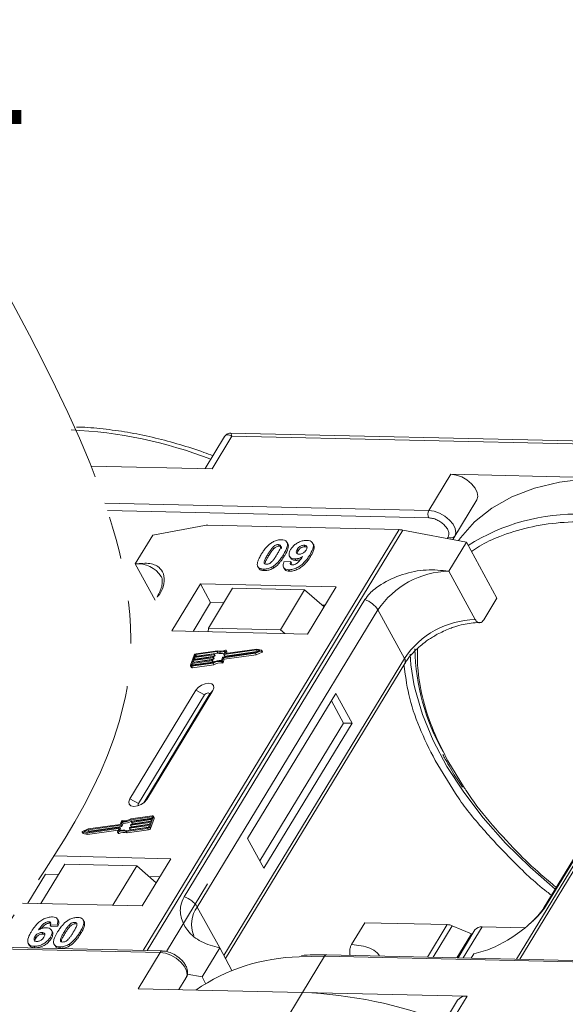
# Model space of a CAD drawing. Header units: millimetres. Extents: x -1004 to 529, y -22 to 1052.
# Tile 73 of 78: x 242 to 283, y 849 to 924. Entities that reach past the tile are written whole.
import ezdxf

# ---------------------------------------------------------------- set-up
doc = ezdxf.new("R2010")
doc.units = ezdxf.units.MM
doc.linetypes.add('PHANTOM2', pattern=[31.75, 15.875, -3.175, 3.175, -3.175, 3.175, -3.175])
doc.styles.get("Standard").update_dxf_attribs({"font": '仿宋_GB2312.ttf', "width": 0.8})

msp = doc.modelspace()

# ---------------------------------------------------------------- linework, layer by layer
at = {"color": 7, "linetype": 'Continuous', "lineweight": 15}
for p, q in [((257.435, 892.703), (255.95, 890.263)), ((256.486, 890.251), (257.998, 892.737)), ((288.994, 892.257), (257.911, 892.971)), ((257.998, 892.737), (288.763, 892.031)), ((247.258, 890.462), (256.486, 890.251)), ((274.701, 889.833), (273.021, 887.071)), ((287.25, 889.545), (274.701, 889.833)), ((273.021, 887.071), (248.309, 887.638)), ((276.675, 887.875), (274.837, 884.852)), ((274.995, 885.113), (276.675, 887.875)), ((248.498, 887.073), (273.008, 886.511)), ((251.964, 885.201), (255.903, 885.926)), ((256.16, 885.945), (270.755, 885.61)), ((251.964, 885.201), (250.619, 882.991)), ((270.755, 885.61), (251.228, 853.519)), ((251.528, 853.512), (271.04, 885.579)), ((271.04, 885.579), (275.883, 884.652)), ((274.836, 884.852), (274.995, 885.113)), ((261.539, 884.469), (261.601, 884.355)), ((262.257, 884.532), (262.195, 884.646)), ((263.568, 884.31), (263.505, 884.424)), ((264.225, 884.474), (264.163, 884.587)), ((274.488, 885.042), (274.421, 884.932)), ((274.539, 882.442), (275.883, 884.652)), ((275.883, 884.652), (278.211, 880.397)), ((299.217, 884.932), (279.705, 852.865)), ((279.947, 852.86), (299.474, 884.951)), ((260.734, 883.727), (260.796, 883.613)), ((261.114, 884.258), (261.176, 884.145)), ((261.987, 883.582), (261.925, 883.695)), ((262.39, 883.578), (262.452, 883.465)), ((262.978, 884.1), (263.041, 883.987)), ((263.988, 883.555), (263.926, 883.668)), ((250.619, 882.991), (252.133, 880.224)), ((261.962, 883.148), (262.488, 883.183)), ((262.488, 883.183), (262.55, 883.07)), ((262.809, 883.377), (262.871, 883.263)), ((260.018, 882.722), (260.08, 882.609)), ((260.401, 882.599), (260.463, 882.485)), ((261.127, 882.81), (261.189, 882.696)), ((261.93, 882.729), (261.992, 882.615)), ((262.321, 882.555), (262.383, 882.441)), ((276.556, 878.755), (274.539, 882.442)), ((255.597, 881.477), (253.412, 877.886)), ((265.941, 881.24), (255.597, 881.477)), ((255.597, 881.477), (256.373, 880.058)), ((258.047, 881.141), (256.198, 878.102)), ((263.542, 881.014), (258.047, 881.141)), ((261.693, 877.976), (263.542, 881.014)), ((263.542, 881.014), (265.022, 879.73)), ((263.756, 877.649), (265.941, 881.24)), ((268.137, 880.275), (254.356, 857.626)), ((256.373, 880.058), (255.028, 877.849)), ((257.375, 880.036), (256.373, 880.058)), ((265.1, 879.858), (264.868, 879.864)), ((277.203, 878.74), (278.211, 880.397)), ((255.353, 856.837), (269.134, 879.486)), ((271.152, 875.798), (269.134, 879.486)), ((295.595, 879.473), (281.813, 856.824)), ((282.006, 856.992), (295.788, 879.641)), ((253.412, 877.886), (263.756, 877.649)), ((256.198, 878.102), (256.177, 877.823)), ((261.693, 877.976), (256.198, 878.102)), ((262.025, 877.689), (261.693, 877.976)), ((256.614, 876.066), (255.12, 875.854)), ((255.143, 875.918), (256.637, 876.13)), ((256.85, 876.312), (255.241, 876.084)), ((255.241, 876.084), (255.303, 875.97)), ((256.899, 876.379), (255.264, 876.147)), ((255.303, 875.97), (256.912, 876.199)), ((256.676, 875.953), (256.614, 876.066)), ((256.652, 876.117), (256.64, 876.085)), ((256.702, 875.972), (256.64, 876.085)), ((256.714, 876.012), (256.651, 876.125)), ((256.714, 876.004), (256.652, 876.117)), ((256.912, 876.199), (256.85, 876.312)), ((257.312, 875.893), (259.796, 876.246)), ((257.351, 875.838), (259.789, 876.184)), ((257.366, 876.097), (257.455, 876.344)), ((257.366, 876.089), (257.428, 875.976)), ((259.864, 876.437), (257.381, 876.084)), ((257.443, 875.971), (257.381, 876.084)), ((257.413, 875.724), (259.852, 876.071)), ((257.443, 875.971), (259.926, 876.324)), ((257.471, 876.173), (257.554, 876.404)), ((257.478, 876.16), (257.471, 876.173)), ((259.904, 876.503), (257.486, 876.16)), ((257.616, 876.307), (257.554, 876.42)), ((257.554, 876.404), (257.616, 876.291)), ((257.574, 876.172), (257.616, 876.291)), ((259.789, 876.184), (260.232, 876.371)), ((259.852, 876.071), (259.789, 876.184)), ((259.796, 876.246), (260.121, 876.383)), ((259.852, 876.071), (260.294, 876.257)), ((260.121, 876.383), (259.864, 876.437)), ((259.926, 876.324), (259.864, 876.437)), ((260.253, 876.429), (259.904, 876.503)), ((259.926, 876.324), (259.963, 876.316)), ((260.232, 876.371), (260.294, 876.257)), ((260.329, 876.306), (260.267, 876.42)), ((255.106, 876.034), (254.831, 875.268)), ((254.959, 875.407), (254.913, 875.28)), ((254.92, 875.19), (256.555, 875.422)), ((254.943, 875.254), (256.552, 875.482)), ((256.453, 875.62), (254.959, 875.407)), ((255.021, 875.294), (254.959, 875.407)), ((254.982, 875.471), (256.476, 875.683)), ((255.039, 875.631), (254.982, 875.471)), ((254.982, 875.076), (256.617, 875.308)), ((255.021, 875.294), (256.515, 875.506)), ((256.534, 875.843), (255.039, 875.631)), ((255.101, 875.517), (255.039, 875.631)), ((255.062, 875.695), (256.557, 875.907)), ((255.12, 875.854), (255.062, 875.695)), ((255.09, 875.487), (255.101, 875.517)), ((255.101, 875.517), (256.596, 875.729)), ((255.182, 875.741), (255.12, 875.854)), ((255.188, 876.046), (255.143, 875.918)), ((255.171, 875.71), (255.182, 875.741)), ((255.182, 875.741), (256.676, 875.953)), ((255.25, 875.933), (255.188, 876.046)), ((256.515, 875.506), (256.453, 875.62)), ((256.491, 875.67), (256.48, 875.638)), ((256.542, 875.525), (256.48, 875.638)), ((256.553, 875.565), (256.491, 875.679)), ((256.491, 875.67), (256.553, 875.557)), ((256.596, 875.729), (256.534, 875.843)), ((256.542, 875.525), (256.553, 875.557)), ((256.617, 875.308), (256.555, 875.422)), ((256.571, 875.894), (256.56, 875.862)), ((256.622, 875.748), (256.56, 875.862)), ((256.633, 875.789), (256.571, 875.902)), ((256.633, 875.78), (256.571, 875.894)), ((256.622, 875.748), (256.633, 875.78)), ((256.702, 875.972), (256.714, 876.004)), ((257.193, 875.554), (257.255, 875.44)), ((257.197, 875.627), (257.286, 875.874)), ((257.262, 875.591), (257.351, 875.838)), ((257.324, 875.477), (257.262, 875.591)), ((257.324, 875.477), (257.413, 875.724)), ((257.413, 875.724), (257.351, 875.838)), ((271.152, 875.798), (257.37, 853.149)), ((257.499, 852.914), (271.182, 875.401)), ((254.832, 875.219), (254.894, 875.105)), ((254.913, 875.28), (254.927, 875.254)), ((254.982, 875.076), (254.92, 875.19)), ((255.01, 875.263), (255.021, 875.294)), ((255.248, 873.363), (250.206, 865.077)), ((251.499, 865.047), (256.541, 873.333)), ((255.248, 873.363), (255.897, 873.012)), ((256.541, 873.333), (256.265, 873.003)), ((265.915, 873.118), (259.193, 862.07)), ((267.157, 870.849), (265.915, 873.118)), ((255.897, 873.012), (250.855, 864.726)), ((251.268, 864.792), (256.265, 873.003)), ((266.51, 870.863), (265.579, 872.566)), ((260.124, 860.368), (266.51, 870.863)), ((260.434, 859.8), (267.157, 870.849)), ((267.157, 870.849), (266.51, 870.863)), ((273.496, 868.012), (275.051, 865.504)), ((275.746, 865.911), (274.466, 867.99)), ((250.855, 864.726), (250.206, 865.077)), ((251.499, 865.047), (251.329, 864.844)), ((249.568, 863.386), (249.479, 863.139)), ((249.633, 863.349), (249.544, 863.102)), ((249.695, 863.236), (249.633, 863.349)), ((251.91, 863.787), (250.275, 863.555)), ((251.887, 863.723), (250.278, 863.494)), ((250.34, 863.381), (250.278, 863.494)), ((250.296, 863.133), (251.79, 863.346)), ((250.339, 863.306), (250.35, 863.338)), ((250.339, 863.298), (250.401, 863.184)), ((250.34, 863.381), (251.882, 863.6)), ((251.848, 863.505), (250.354, 863.293)), ((250.377, 863.357), (251.871, 863.569)), ((250.416, 863.18), (251.802, 863.376)), ((251.724, 862.942), (251.999, 863.708)), ((251.786, 862.829), (252.061, 863.595)), ((251.79, 863.346), (251.848, 863.505)), ((251.871, 863.569), (251.917, 863.697)), ((251.91, 863.68), (251.887, 863.723)), ((252.06, 863.644), (251.998, 863.758)), ((251.999, 863.708), (252.061, 863.595)), ((246.563, 862.557), (246.625, 862.443)), ((246.577, 862.547), (246.926, 862.473)), ((246.639, 862.434), (246.577, 862.547)), ((247.04, 862.792), (246.598, 862.606)), ((247.034, 862.731), (246.709, 862.594)), ((246.709, 862.594), (246.965, 862.539)), ((246.926, 862.473), (249.344, 862.816)), ((246.929, 862.547), (247.096, 862.617)), ((246.965, 862.539), (249.449, 862.892)), ((246.988, 862.36), (249.318, 862.691)), ((249.518, 863.084), (247.034, 862.731)), ((247.096, 862.617), (247.034, 862.731)), ((249.479, 863.139), (247.04, 862.792)), ((247.096, 862.617), (249.58, 862.97)), ((249.358, 862.803), (249.276, 862.572)), ((249.276, 862.556), (249.338, 862.443)), ((249.386, 862.439), (249.324, 862.552)), ((249.355, 862.795), (249.344, 862.816)), ((249.464, 862.879), (249.375, 862.632)), ((249.526, 862.774), (249.464, 862.887)), ((249.526, 862.766), (249.464, 862.879)), ((249.492, 862.671), (249.526, 862.766)), ((249.58, 862.97), (249.518, 863.084)), ((249.606, 862.989), (249.544, 863.102)), ((249.606, 862.989), (249.695, 863.236)), ((249.931, 862.597), (251.566, 862.829)), ((249.993, 862.484), (249.931, 862.597)), ((249.98, 862.664), (251.589, 862.893)), ((249.993, 862.484), (251.628, 862.716)), ((250.178, 862.859), (250.19, 862.891)), ((250.178, 862.851), (250.24, 862.738)), ((251.687, 863.058), (250.193, 862.846)), ((250.255, 862.733), (250.193, 862.846)), ((250.216, 862.91), (251.71, 863.122)), ((250.255, 862.733), (251.641, 862.93)), ((250.258, 863.083), (250.27, 863.115)), ((250.259, 863.074), (250.321, 862.961)), ((251.768, 863.282), (250.273, 863.07)), ((250.335, 862.956), (250.273, 863.07)), ((250.335, 862.956), (251.721, 863.153)), ((250.416, 863.18), (250.354, 863.293)), ((251.566, 862.829), (251.628, 862.716)), ((251.641, 862.931), (251.687, 863.058)), ((251.71, 863.122), (251.768, 863.282)), ((251.786, 862.829), (251.724, 862.942)), ((246.639, 862.434), (246.988, 862.36)), ((246.988, 862.36), (246.926, 862.473)), ((259.193, 862.07), (260.434, 859.8)), ((253.335, 860.524), (244.426, 860.728)), ((251.151, 856.933), (253.335, 860.524)), ((245.24, 860.093), (243.425, 857.11)), ((245.24, 860.093), (250.735, 859.967)), ((248.92, 856.984), (250.735, 859.967)), ((250.735, 859.967), (252.215, 858.683)), ((243.768, 859.343), (242.423, 857.133)), ((244.77, 859.32), (243.768, 859.343)), ((252.495, 859.143), (251.664, 859.162)), ((256.138, 858.611), (252.995, 853.445)), ((242.017, 857.143), (251.151, 856.933)), ((255.353, 856.837), (257.06, 853.717)), ((244.755, 855.795), (244.693, 855.908)), ((246.61, 855.905), (246.605, 855.915)), ((246.676, 855.797), (246.738, 855.684)), ((244.015, 855.715), (244.077, 855.602)), ((244.661, 855.489), (244.136, 855.454)), ((244.136, 855.454), (244.198, 855.34)), ((244.198, 855.34), (244.723, 855.376)), ((244.296, 854.943), (244.234, 855.056)), ((244.661, 855.489), (244.723, 855.376)), ((245.636, 855.346), (245.574, 855.46)), ((245.998, 855.67), (246.06, 855.556)), ((267.127, 853.985), (268.135, 855.642)), ((268.135, 855.642), (274.421, 855.498)), ((274.421, 855.498), (272.913, 853.021)), ((274.797, 855.41), (273.338, 853.011)), ((274.797, 855.41), (276.265, 854.784)), ((276.537, 855.091), (275.245, 852.968)), ((275.646, 852.958), (277.086, 855.325)), ((280.304, 855.251), (277.086, 855.325)), ((242.968, 854.584), (243.03, 854.471)), ((243.507, 854.894), (243.569, 854.78)), ((244.155, 854.547), (244.217, 854.433)), ((245.193, 854.926), (245.255, 854.813)), ((246.386, 854.899), (246.448, 854.785)), ((275.161, 852.97), (276.265, 854.784)), ((276.305, 854.711), (276.265, 854.784)), ((239.548, 853.671), (252.516, 853.373)), ((252.68, 853.485), (239.63, 853.785)), ((242.459, 854.052), (242.521, 853.938)), ((242.904, 853.845), (242.966, 853.731)), ((244.428, 853.992), (244.49, 853.879)), ((244.861, 853.8), (244.923, 853.687)), ((245.587, 854.011), (245.649, 853.897)), ((257.06, 853.717), (255.715, 851.507)), ((257.06, 853.717), (257.998, 852.002)), ((252.516, 853.373), (250.835, 850.611)), ((263.122, 853.051), (265.065, 853.085)), ((263.385, 850.323), (265.065, 853.085)), ((265.065, 853.085), (295.83, 852.379)), ((295.994, 852.492), (265.23, 853.197)), ((276.255, 852.944), (276.454, 853.272)), ((254.49, 851.415), (253.957, 850.539)), ((253.957, 850.539), (254.49, 851.415)), ((254.579, 851.724), (255.715, 851.507)), ((255.715, 851.507), (255.984, 851.015)), ((250.835, 850.611), (263.385, 850.323)), ((263.385, 850.323), (261.872, 847.837)), ((275.934, 850.035), (263.385, 850.323)), ((274.421, 847.549), (275.934, 850.035)), ((275.202, 849.724), (273.52, 846.961))]:
    msp.add_line(p, q, dxfattribs=at)
at = {"color": 7, "linetype": 'Continuous', "lineweight": 15, "flags": 128}
for points in [[(276.675, 887.875), (276.755, 888.137), (276.711, 888.448), (276.548, 888.78), (276.279, 889.105), (275.928, 889.395), (275.524, 889.625), (275.103, 889.775), (274.701, 889.833)], [(287.25, 889.545), (285.044, 889.493), (282.975, 889.233), (281.067, 888.768), (279.341, 888.104), (277.815, 887.247), (276.507, 886.207), (275.43, 884.996), (275.268, 884.77)], [(274.995, 885.113), (275.074, 885.375), (275.031, 885.686), (274.867, 886.018), (274.598, 886.343), (274.247, 886.633), (273.843, 886.863), (273.423, 887.013), (273.021, 887.071)], [(256.637, 876.13), (256.641, 876.13), (256.644, 876.13), (256.647, 876.129), (256.65, 876.128), (256.651, 876.126), (256.652, 876.123), (256.652, 876.12), (256.652, 876.117)], [(257.381, 876.084), (257.377, 876.084), (257.373, 876.085), (257.37, 876.085), (257.368, 876.087), (257.366, 876.089), (257.365, 876.092), (257.365, 876.094), (257.366, 876.097)], [(257.486, 876.16), (257.482, 876.16), (257.479, 876.16), (257.476, 876.161), (257.473, 876.163), (257.472, 876.165), (257.471, 876.167), (257.471, 876.17), (257.471, 876.173)], [(257.506, 876.424), (257.516, 876.428), (257.527, 876.43), (257.537, 876.43), (257.545, 876.428), (257.551, 876.424), (257.555, 876.419), (257.556, 876.412), (257.554, 876.404)], [(260.253, 876.429), (260.262, 876.426), (260.267, 876.42), (260.269, 876.412), (260.268, 876.403), (260.263, 876.394), (260.254, 876.385), (260.244, 876.377), (260.232, 876.371)], [(260.294, 876.257), (260.306, 876.263), (260.317, 876.271), (260.325, 876.281), (260.33, 876.29), (260.331, 876.299), (260.329, 876.306)], [(271.87, 873.862), (271.651, 875.295), (271.594, 876.125)], [(256.476, 875.683), (256.48, 875.684), (256.484, 875.683), (256.487, 875.682), (256.489, 875.681), (256.491, 875.679), (256.492, 875.676), (256.492, 875.673), (256.491, 875.67)], [(256.557, 875.907), (256.56, 875.907), (256.564, 875.907), (256.567, 875.906), (256.569, 875.904), (256.571, 875.902), (256.572, 875.9), (256.572, 875.897), (256.571, 875.894)], [(254.92, 875.19), (254.897, 875.188), (254.875, 875.19), (254.857, 875.196), (254.843, 875.205), (254.833, 875.218), (254.827, 875.233), (254.826, 875.25), (254.831, 875.268)], [(254.913, 875.28), (254.912, 875.274), (254.912, 875.268), (254.914, 875.263), (254.917, 875.259), (254.922, 875.256), (254.928, 875.254), (254.935, 875.253), (254.943, 875.254)], [(256.541, 873.333), (256.621, 873.546), (256.59, 873.728), (256.453, 873.853), (256.231, 873.901), (255.958, 873.864), (255.675, 873.749), (255.426, 873.573), (255.248, 873.363)], [(282.651, 858.201), (280.737, 859.867), (278.863, 861.715), (277.17, 863.628), (275.676, 865.584), (274.395, 867.563), (273.343, 869.545), (272.529, 871.508), (271.964, 873.432), (271.87, 873.862)], [(256.265, 873.003), (256.288, 873.064), (256.279, 873.116), (256.24, 873.152), (256.177, 873.165), (256.099, 873.155), (256.018, 873.122), (255.947, 873.072), (255.897, 873.012)], [(250.206, 865.077), (250.127, 864.864), (250.158, 864.682), (250.295, 864.557), (250.517, 864.509), (250.79, 864.546), (251.072, 864.661), (251.321, 864.837), (251.499, 865.047)], [(250.855, 864.726), (250.832, 864.665), (250.841, 864.613), (250.88, 864.578), (250.884, 864.576)], [(250.354, 863.293), (250.35, 863.293), (250.346, 863.293), (250.343, 863.294), (250.341, 863.296), (250.339, 863.298), (250.338, 863.3), (250.338, 863.303), (250.339, 863.306)], [(251.917, 863.697), (251.918, 863.703), (251.918, 863.709), (251.916, 863.714), (251.913, 863.718), (251.908, 863.721), (251.902, 863.723), (251.895, 863.723), (251.887, 863.723)], [(251.91, 863.787), (251.933, 863.788), (251.954, 863.786), (251.973, 863.78), (251.987, 863.771), (251.997, 863.759), (252.003, 863.744), (252.003, 863.727), (251.999, 863.708)], [(246.577, 862.547), (246.568, 862.551), (246.563, 862.556), (246.561, 862.564), (246.562, 862.573), (246.567, 862.582), (246.575, 862.592), (246.586, 862.6), (246.598, 862.606)], [(249.324, 862.552), (249.313, 862.548), (249.303, 862.546), (249.293, 862.546), (249.285, 862.548), (249.279, 862.552), (249.275, 862.558), (249.274, 862.565), (249.276, 862.572)], [(249.344, 862.816), (249.348, 862.817), (249.351, 862.816), (249.354, 862.815), (249.356, 862.814), (249.358, 862.812), (249.359, 862.809), (249.359, 862.807), (249.358, 862.803)], [(249.449, 862.892), (249.453, 862.892), (249.456, 862.892), (249.459, 862.891), (249.462, 862.889), (249.464, 862.887), (249.464, 862.885), (249.465, 862.882), (249.464, 862.879)], [(250.193, 862.846), (250.189, 862.846), (250.186, 862.846), (250.183, 862.847), (250.18, 862.849), (250.178, 862.851), (250.178, 862.853), (250.177, 862.856), (250.178, 862.859)], [(250.273, 863.07), (250.269, 863.069), (250.266, 863.07), (250.263, 863.071), (250.26, 863.072), (250.259, 863.074), (250.258, 863.077), (250.258, 863.08), (250.258, 863.083)], [(249.338, 862.443), (249.341, 862.439), (249.347, 862.435), (249.355, 862.433), (249.365, 862.433), (249.375, 862.435), (249.386, 862.439)], [(252.516, 853.373), (252.918, 853.316), (253.339, 853.165), (253.743, 852.935), (254.094, 852.645), (254.363, 852.32), (254.526, 851.988), (254.57, 851.677), (254.49, 851.415)]]:
    msp.add_lwpolyline(points, dxfattribs=at)
at = {"color": 7, "linetype": 'Continuous', "lineweight": 15}
for centre, radius, start, end in [((244.193, 859.403), 33.846, 68.8867, 87.41637), ((273.554, 886.778), 0.609, 151.28833, 206.07738), ((284.278, 871.329), 15.467, 88.17299, 122.27686), ((256.124, 884.682), 1.264, 88.36437, 100.07486), ((270.709, 883.88), 1.731, 78.95956, 88.45106), ((274.705, 885.336), 0.365, 233.49916, 322.32593), ((250.835, 880.914), 2.088, 32.72807, 95.94494), ((274.69, 875.749), 6.695, 91.29253, 146.07318), ((252.652, 880.235), 0.437, 114.04723, 148.03545), ((267.559, 878.521), 1.847, 31.49474, 71.76502), ((276.707, 872.061), 6.695, 91.29253, 146.07318), ((255.291, 875.943), 0.206, 97.42066, 153.85265), ((255.25, 876.016), 0.0686, 97.42066, 153.85265), ((256.609, 876.1), 0.0343, 277.42066, 333.85265), ((257.112, 877.085), 0.816, 251.29271, 294.8085), ((257.153, 877.071), 0.737, 249.85489, 298.61454), ((257.166, 876.921), 0.765, 250.64873, 287.80174), ((257.599, 876.298), 0.0192, 336.12463, 26.81041), ((288.884, 876.949), 16.945, 181.47296, 209.27046), ((255.312, 875.901), 0.0692, 97.57631, 152.44031), ((256.449, 875.654), 0.0343, 277.42066, 333.85265), ((256.511, 875.54), 0.0343, 277.42066, 333.85265), ((256.529, 875.877), 0.0343, 277.42066, 333.85265), ((257.095, 874.576), 1.056, 84.44241, 120.93013), ((256.544, 875.561), 0.00992, 336.9348, 26.00024), ((257.043, 874.669), 0.898, 80.39857, 122.94909), ((256.591, 875.763), 0.0343, 277.42066, 333.85265), ((257.105, 874.555), 0.898, 80.39857, 122.94909), ((256.624, 875.784), 0.00992, 336.9348, 26.00024), ((256.671, 875.987), 0.0343, 277.42066, 333.85265), ((256.705, 876.008), 0.00992, 336.9348, 26.00024), ((257.202, 875.619), 0.0662, 261.76287, 334.64704), ((257.265, 875.506), 0.0662, 261.76287, 334.64704), ((257.316, 875.859), 0.0343, 97.42066, 153.85265), ((257.439, 875.984), 0.0134, 216.6597, 287.11154), ((270.844, 875.575), 0.38, 332.73921, 35.93869), ((254.959, 875.153), 0.0803, 216.6597, 287.11154), ((249.627, 863.357), 0.0662, 81.76287, 154.64704), ((249.735, 864.4), 1.056, 264.44241, 300.93013), ((249.787, 864.308), 0.898, 260.39857, 302.94909), ((249.797, 864.287), 1.056, 264.44241, 300.93013), ((250.381, 863.323), 0.0343, 97.42066, 153.85265), ((252.006, 863.618), 0.0595, 336.9348, 26.00024), ((249.677, 861.905), 0.737, 69.85489, 118.61454), ((249.718, 861.891), 0.816, 71.29271, 114.8085), ((249.513, 863.118), 0.0343, 277.42066, 333.85265), ((249.517, 862.769), 0.00992, 336.9348, 26.00024), ((249.575, 863.004), 0.0343, 277.42066, 333.85265), ((250.22, 862.876), 0.0343, 97.42066, 153.85265), ((250.251, 862.746), 0.0134, 216.6597, 287.11154), ((250.301, 863.099), 0.0343, 97.42066, 153.85265), ((250.331, 862.969), 0.0134, 216.6597, 287.11154), ((250.412, 863.192), 0.0134, 216.6597, 287.11154), ((251.539, 863.033), 0.206, 277.42066, 333.85265), ((251.58, 862.961), 0.0686, 277.42066, 333.85265), ((251.601, 862.92), 0.206, 277.42066, 333.85265), ((246.641, 862.453), 0.0191, 210.21858, 262.82259), ((249.739, 861.792), 0.737, 69.85489, 118.61454), ((253.778, 855.872), 1.847, 31.49474, 71.76502), ((257.104, 855.52), 2.191, 143.05874, 202.97399), ((282.184, 856.592), 0.437, 114.04363, 148.18037), ((274.376, 854.46), 1.039, 66.05067, 87.52203), ((277.014, 854.732), 0.598, 83.06528, 142.98998), ((252.689, 853.296), 0.189, 92.05976, 156.00278), ((263.543, 838.232), 14.825, 91.62872, 124.08314), ((265.245, 852.999), 0.199, 94.37574, 154.30043), ((261.966, 816.252), 34.1, 68.97091, 87.61491), ((275.83, 849.264), 0.779, 82.29579, 143.75946)]:
    msp.add_arc(centre, radius, start, end, dxfattribs=at)
at = {"color": 3, "linetype": 'PHANTOM2', "lineweight": 9, "ltscale": 1.030123}
msp.add_spline([(240.475, 904.362), (249.991, 873.549), (228.693, 833.219), (238.208, 802.405)], degree=3, dxfattribs=at)
at = {"color": 7, "linetype": 'Continuous', "lineweight": 15}
for points, knots in [([(256.547, 891.244), (256.318, 891.332), (255.477, 891.654), (254.006, 892.114), (252.138, 892.618), (250.254, 893.012), (248.387, 893.281), (247.004, 893.418), (246.27, 893.423), (246.128, 893.424)], [0, 0, 0, 0, 0.0642572, 0.235538, 0.4114542, 0.5906981, 0.772379, 0.9558843, 1, 1, 1, 1]), ([(257.998, 892.737), (257.873, 892.787), (257.678, 892.866), (257.502, 892.805), (257.438, 892.703), (257.41, 892.657)], [0, 0, 0, 0, 0.4984129, 0.772928, 1, 1, 1, 1]), ([(257.909, 892.971), (257.851, 892.967), (257.753, 892.961), (257.587, 892.885), (257.511, 892.798), (257.47, 892.751)], [0, 0, 0, 0, 0.389383, 0.666862, 1, 1, 1, 1]), ([(257.91, 892.965), (257.91, 892.967), (257.909, 892.988), (257.93, 892.914), (257.975, 892.796), (257.998, 892.737)], [0, 0, 0, 0, 0.044603, 0.521109, 1, 1, 1, 1]), ([(273.008, 886.511), (273.104, 886.502), (273.303, 886.483), (273.628, 886.365), (273.936, 886.189), (274.201, 885.969), (274.405, 885.724), (274.53, 885.47), (274.567, 885.229), (274.514, 885.103), (274.488, 885.042)], [0, 0, 0, 0, 0.12225, 0.25, 0.37775, 0.5, 0.62225, 0.75, 0.87775, 1, 1, 1, 1]), ([(276.277, 883.932), (276.478, 884.075), (277.116, 884.529), (278.545, 885.18), (280.576, 885.815), (282.973, 886.201), (284.705, 886.216), (285.557, 886.223)], [0, 0, 0, 0, 0.088375, 0.281114, 0.527622, 0.767417, 1, 1, 1, 1]), ([(260.237, 883.738), (260.283, 883.812), (260.388, 883.979), (260.613, 884.271), (260.846, 884.502), (261.018, 884.614), (261.037, 884.626)], [0, 0, 0, 0, 0.236731, 0.537555, 0.949668, 1, 1, 1, 1]), ([(261.037, 884.626), (261.082, 884.653), (261.175, 884.708), (261.323, 884.769), (261.473, 884.812), (261.595, 884.831), (261.691, 884.837), (261.739, 884.837), (261.763, 884.837)], [0, 0, 0, 0, 0.193776, 0.3936, 0.587864, 0.788908, 0.894169, 1, 1, 1, 1]), ([(261.114, 884.258), (261.152, 884.296), (261.215, 884.358), (261.327, 884.426), (261.429, 884.46), (261.499, 884.468), (261.534, 884.469), (261.539, 884.469)], [0, 0, 0, 0, 0.334804, 0.542561, 0.750382, 0.970721, 1, 1, 1, 1]), ([(261.176, 884.145), (261.214, 884.183), (261.277, 884.244), (261.389, 884.312), (261.491, 884.347), (261.561, 884.355), (261.597, 884.355), (261.601, 884.355)], [0, 0, 0, 0, 0.334804, 0.542561, 0.750382, 0.970721, 1, 1, 1, 1]), ([(261.539, 884.469), (261.573, 884.465), (261.636, 884.458), (261.696, 884.414), (261.719, 884.33), (261.689, 884.177), (261.579, 883.96), (261.48, 883.794), (261.43, 883.711)], [0, 0, 0, 0, 0.1046136, 0.1888141, 0.2735119, 0.444127, 0.7194809, 1, 1, 1, 1]), ([(261.601, 884.355), (261.636, 884.351), (261.699, 884.344), (261.757, 884.3), (261.778, 884.239), (261.767, 884.191), (261.762, 884.167)], [0, 0, 0, 0, 0.293658, 0.530016, 0.767769, 1, 1, 1, 1]), ([(261.763, 884.837), (261.847, 884.829), (262.016, 884.814), (262.177, 884.699), (262.254, 884.533), (262.214, 884.198), (262.048, 883.908), (261.925, 883.695)], [0, 0, 0, 0, 0.147566, 0.296688, 0.431278, 0.580404, 1, 1, 1, 1]), ([(261.987, 883.582), (262.031, 883.655), (262.166, 883.885), (262.296, 884.189), (262.316, 884.439), (262.261, 884.507), (262.246, 884.526)], [0, 0, 0, 0, 0.220552, 0.687786, 0.91457, 1, 1, 1, 1]), ([(262.468, 884.09), (262.518, 884.164), (262.619, 884.313), (262.855, 884.52), (263.135, 884.68), (263.44, 884.782), (263.624, 884.788), (263.72, 884.792)], [0, 0, 0, 0, 0.197927, 0.397728, 0.597413, 0.790584, 1, 1, 1, 1]), ([(262.978, 884.1), (263.01, 884.148), (263.061, 884.224), (263.169, 884.322), (263.276, 884.38), (263.393, 884.419), (263.465, 884.422), (263.505, 884.424)], [0, 0, 0, 0, 0.2913202, 0.4655393, 0.6416315, 0.798664, 1, 1, 1, 1]), ([(263.505, 884.424), (263.547, 884.419), (263.631, 884.409), (263.704, 884.341), (263.734, 884.252), (263.71, 884.15), (263.673, 884.084), (263.656, 884.053)], [0, 0, 0, 0, 0.207955, 0.420406, 0.62732, 0.827707, 1, 1, 1, 1]), ([(263.72, 884.792), (263.804, 884.784), (263.972, 884.768), (264.137, 884.651), (264.223, 884.478), (264.198, 884.179), (264.062, 883.897), (263.945, 883.701), (263.926, 883.668)], [0, 0, 0, 0, 0.148288, 0.2977445, 0.4437132, 0.6077915, 0.9347078, 1, 1, 1, 1]), ([(263.988, 883.555), (264.031, 883.629), (264.162, 883.851), (264.277, 884.152), (264.284, 884.389), (264.227, 884.454), (264.215, 884.468)], [0, 0, 0, 0, 0.227122, 0.68486, 0.934898, 1, 1, 1, 1]), ([(259.948, 882.84), (259.94, 882.87), (259.926, 882.932), (259.936, 883.064), (259.98, 883.236), (260.062, 883.423), (260.15, 883.591), (260.208, 883.689), (260.237, 883.738)], [0, 0, 0, 0, 0.1184406, 0.2393457, 0.4595932, 0.6849248, 0.8422399, 1, 1, 1, 1]), ([(260.625, 882.967), (260.584, 882.973), (260.517, 882.982), (260.464, 883.032), (260.447, 883.118), (260.48, 883.271), (260.592, 883.487), (260.687, 883.646), (260.734, 883.727)], [0, 0, 0, 0, 0.12537, 0.20229, 0.279179, 0.464758, 0.730582, 1, 1, 1, 1]), ([(260.528, 883.044), (260.532, 883.074), (260.545, 883.179), (260.657, 883.374), (260.75, 883.533), (260.796, 883.613)], [0, 0, 0, 0, 0.166989, 0.580698, 1, 1, 1, 1]), ([(260.734, 883.727), (260.757, 883.764), (260.802, 883.837), (260.867, 883.937), (260.928, 884.026), (260.984, 884.104), (261.044, 884.182), (261.091, 884.233), (261.114, 884.258)], [0, 0, 0, 0, 0.205942, 0.411959, 0.558149, 0.704502, 0.851801, 1, 1, 1, 1]), ([(260.796, 883.613), (260.819, 883.65), (260.865, 883.724), (260.929, 883.823), (260.99, 883.912), (261.046, 883.99), (261.106, 884.069), (261.153, 884.119), (261.176, 884.145)], [0, 0, 0, 0, 0.2059417, 0.4119594, 0.558149, 0.7045024, 0.8518015, 1, 1, 1, 1]), ([(261.43, 883.711), (261.408, 883.674), (261.362, 883.6), (261.298, 883.501), (261.237, 883.411), (261.18, 883.333), (261.12, 883.254), (261.073, 883.203), (261.05, 883.177)], [0, 0, 0, 0, 0.20527, 0.410616, 0.55715, 0.703844, 0.851471, 1, 1, 1, 1]), ([(261.925, 883.695), (261.879, 883.621), (261.773, 883.454), (261.553, 883.168), (261.323, 882.938), (261.152, 882.826), (261.127, 882.81)], [0, 0, 0, 0, 0.237281, 0.538591, 0.932677, 1, 1, 1, 1]), ([(261.189, 882.696), (261.233, 882.726), (261.321, 882.785), (261.467, 882.91), (261.623, 883.071), (261.767, 883.252), (261.888, 883.423), (261.954, 883.529), (261.987, 883.582)], [0, 0, 0, 0, 0.118595, 0.239509, 0.447458, 0.659935, 0.829685, 1, 1, 1, 1]), ([(263.926, 883.668), (263.879, 883.595), (263.739, 883.373), (263.493, 883.068), (263.142, 882.791), (262.817, 882.629), (262.531, 882.558), (262.377, 882.556), (262.321, 882.555)], [0, 0, 0, 0, 0.142337, 0.429127, 0.589943, 0.751205, 0.909895, 1, 1, 1, 1]), ([(262.809, 883.377), (262.725, 883.386), (262.557, 883.403), (262.403, 883.528), (262.333, 883.701), (262.363, 883.899), (262.436, 884.032), (262.468, 884.09)], [0, 0, 0, 0, 0.2101886, 0.4217733, 0.6236035, 0.8370344, 1, 1, 1, 1]), ([(263.117, 883.743), (263.075, 883.747), (262.997, 883.755), (262.923, 883.809), (262.895, 883.884), (262.914, 883.984), (262.954, 884.057), (262.978, 884.1)], [0, 0, 0, 0, 0.213937, 0.398075, 0.583091, 0.751666, 1, 1, 1, 1]), ([(262.967, 883.788), (262.969, 883.811), (262.975, 883.874), (263.015, 883.943), (263.041, 883.987)], [0, 0, 0, 0, 0.366323, 1, 1, 1, 1]), ([(263.041, 883.987), (263.072, 884.035), (263.123, 884.111), (263.231, 884.209), (263.338, 884.266), (263.455, 884.305), (263.527, 884.308), (263.568, 884.31)], [0, 0, 0, 0, 0.29132, 0.465539, 0.641632, 0.798664, 1, 1, 1, 1]), ([(263.656, 884.053), (263.626, 884.009), (263.576, 883.936), (263.464, 883.844), (263.349, 883.785), (263.228, 883.747), (263.154, 883.744), (263.117, 883.743)], [0, 0, 0, 0, 0.267394, 0.447214, 0.627122, 0.813065, 1, 1, 1, 1]), ([(263.568, 884.31), (263.611, 884.306), (263.677, 884.301), (263.711, 884.266), (263.723, 884.254)], [0, 0, 0, 0, 0.652821, 1, 1, 1, 1]), ([(252.474, 880.635), (252.58, 880.846), (252.851, 881.386), (252.862, 882.101), (252.542, 882.735), (251.809, 883.109), (251.014, 883.03), (250.619, 882.991)], [0, 0, 0, 0, 0.125713, 0.321276, 0.524466, 0.763484, 1, 1, 1, 1]), ([(260.401, 882.599), (260.358, 882.601), (260.273, 882.606), (260.16, 882.633), (260.063, 882.679), (260.002, 882.735), (259.966, 882.791), (259.954, 882.823), (259.948, 882.84)], [0, 0, 0, 0, 0.192635, 0.388697, 0.582015, 0.783044, 0.890959, 1, 1, 1, 1]), ([(261.05, 883.177), (261.011, 883.14), (260.949, 883.079), (260.838, 883.011), (260.737, 882.976), (260.667, 882.968), (260.631, 882.967), (260.625, 882.967)], [0, 0, 0, 0, 0.333678, 0.540413, 0.747264, 0.961209, 1, 1, 1, 1]), ([(262.321, 882.555), (262.237, 882.563), (262.085, 882.578), (261.943, 882.683), (261.88, 882.841), (261.906, 883.007), (261.95, 883.118), (261.962, 883.148)], [0, 0, 0, 0, 0.242788, 0.438865, 0.634801, 0.900936, 1, 1, 1, 1]), ([(262.383, 882.441), (262.473, 882.445), (262.655, 882.452), (262.957, 882.55), (263.253, 882.71), (263.593, 882.994), (263.821, 883.29), (263.954, 883.501), (263.988, 883.555)], [0, 0, 0, 0, 0.14324, 0.28761, 0.430449, 0.591135, 0.89544, 1, 1, 1, 1]), ([(262.488, 883.183), (262.469, 883.139), (262.441, 883.07), (262.451, 882.99), (262.493, 882.945), (262.551, 882.925), (262.593, 882.923), (262.608, 882.922)], [0, 0, 0, 0, 0.344714, 0.529059, 0.714209, 0.892196, 1, 1, 1, 1]), ([(262.462, 883.471), (262.474, 883.444), (262.512, 883.359), (262.657, 883.282), (262.807, 883.269), (262.871, 883.263)], [0, 0, 0, 0, 0.20752, 0.66568, 1, 1, 1, 1]), ([(262.514, 882.942), (262.516, 882.966), (262.52, 883.007), (262.541, 883.051), (262.55, 883.07)], [0, 0, 0, 0, 0.569737, 1, 1, 1, 1]), ([(262.608, 882.922), (262.645, 882.924), (262.719, 882.928), (262.85, 882.981), (262.999, 883.073), (263.191, 883.271), (263.308, 883.437), (263.388, 883.551)], [0, 0, 0, 0, 0.112015, 0.224355, 0.367768, 0.565827, 1, 1, 1, 1]), ([(263.388, 883.551), (263.342, 883.525), (263.248, 883.472), (263.123, 883.425), (263.024, 883.398), (262.951, 883.384), (262.879, 883.377), (262.832, 883.377), (262.809, 883.377)], [0, 0, 0, 0, 0.2434912, 0.4962659, 0.6182099, 0.7417038, 0.8701584, 1, 1, 1, 1]), ([(262.871, 883.263), (262.915, 883.264), (263.006, 883.266), (263.125, 883.293), (263.195, 883.317), (263.215, 883.324)], [0, 0, 0, 0, 0.409454, 0.83528, 1, 1, 1, 1]), ([(260.084, 882.611), (260.095, 882.599), (260.127, 882.563), (260.209, 882.524), (260.304, 882.499), (260.392, 882.489), (260.439, 882.486), (260.463, 882.485)], [0, 0, 0, 0, 0.143925, 0.415852, 0.697483, 0.848301, 1, 1, 1, 1]), ([(261.127, 882.81), (261.081, 882.783), (260.989, 882.728), (260.841, 882.666), (260.691, 882.623), (260.569, 882.605), (260.472, 882.599), (260.425, 882.599), (260.401, 882.599)], [0, 0, 0, 0, 0.193769, 0.393564, 0.587886, 0.789131, 0.894283, 1, 1, 1, 1]), ([(260.463, 882.485), (260.507, 882.486), (260.596, 882.486), (260.738, 882.507), (260.887, 882.547), (261.014, 882.599), (261.114, 882.651), (261.164, 882.681), (261.189, 882.696)], [0, 0, 0, 0, 0.193594, 0.390501, 0.584817, 0.78683, 0.892868, 1, 1, 1, 1]), ([(261.995, 882.617), (262.027, 882.574), (262.089, 882.491), (262.245, 882.449), (262.348, 882.443), (262.383, 882.441)], [0, 0, 0, 0, 0.415852, 0.802138, 1, 1, 1, 1]), ([(274.539, 882.442), (273.971, 882.504), (272.836, 882.627), (270.995, 882.245), (269.524, 881.571), (268.567, 880.863), (268.254, 880.434), (268.137, 880.275)], [0, 0, 0, 0, 0.249096, 0.498243, 0.745205, 0.90541, 1, 1, 1, 1]), ([(252.585, 882.041), (252.595, 882.027), (252.657, 881.944), (252.69, 881.76), (252.675, 881.396), (252.554, 880.963), (252.369, 880.628), (252.279, 880.466)], [0, 0, 0, 0, 0.054359, 0.333223, 0.559722, 0.78604, 1, 1, 1, 1]), ([(273.661, 877.629), (273.977, 877.787), (274.419, 878.009), (275.084, 878.242), (275.636, 878.395), (276.25, 878.493), (276.671, 878.531), (276.858, 878.514), (276.871, 878.513)], [0, 0, 0, 0, 0.2883909, 0.4047397, 0.5943224, 0.7855438, 0.9847734, 1, 1, 1, 1]), ([(277.203, 878.74), (277.162, 878.684), (277.079, 878.572), (276.925, 878.505), (276.77, 878.524), (276.643, 878.617), (276.581, 878.716), (276.556, 878.755)], [0, 0, 0, 0, 0.2146939, 0.4293877, 0.6440816, 0.8587754, 1, 1, 1, 1]), ([(271.196, 875.403), (271.24, 875.48), (271.394, 875.749), (271.76, 876.18), (272.234, 876.642), (272.734, 877.046), (273.208, 877.371), (273.54, 877.56), (273.661, 877.629)], [0, 0, 0, 0, 0.097286, 0.340622, 0.525469, 0.686972, 0.885597, 1, 1, 1, 1]), ([(274.466, 867.99), (274.08, 868.75), (273.296, 870.295), (272.545, 872.598), (272.143, 874.705), (272.145, 875.982), (272.145, 876.541)], [0, 0, 0, 0, 0.255322, 0.518562, 0.789217, 1, 1, 1, 1]), ([(271.122, 875.303), (271.219, 874.555), (271.418, 873.012), (272.218, 870.554), (273.072, 868.856), (273.496, 868.012)], [0, 0, 0, 0, 0.321295, 0.662487, 1, 1, 1, 1]), ([(274.086, 868.465), (274.113, 868.408), (274.197, 868.228), (274.309, 868.048), (274.385, 867.925)], [0, 0, 0, 0, 0.3174674, 1, 1, 1, 1]), ([(274.385, 867.925), (274.631, 867.478), (274.99, 866.826), (275.443, 866.18), (275.586, 865.977)], [0, 0, 0, 0, 0.685846, 1, 1, 1, 1]), ([(282.738, 858.344), (282.344, 858.667), (281.283, 859.539), (279.537, 861.218), (277.617, 863.352), (276.307, 864.992), (275.787, 865.844), (275.746, 865.911)], [0, 0, 0, 0, 0.139905, 0.376826, 0.679842, 0.974606, 1, 1, 1, 1]), ([(275.051, 865.504), (275.054, 865.499), (275.592, 864.63), (277.005, 862.903), (279.326, 860.396), (281.163, 858.655), (282.254, 857.825), (282.369, 857.737)], [0, 0, 0, 0, 0.001708, 0.316913, 0.637904, 0.961869, 1, 1, 1, 1]), ([(254.356, 857.626), (254.255, 857.404), (253.999, 856.837), (254.097, 855.922), (254.599, 854.954), (255.581, 854.127), (256.568, 853.853), (257.06, 853.717)], [0, 0, 0, 0, 0.125713, 0.321276, 0.524466, 0.763484, 1, 1, 1, 1]), ([(276.454, 853.272), (276.92, 853.395), (277.853, 853.642), (279.426, 854.515), (280.719, 855.513), (281.588, 856.382), (281.893, 856.826), (282.006, 856.992)], [0, 0, 0, 0, 0.249096, 0.498243, 0.745205, 0.90541, 1, 1, 1, 1]), ([(281.811, 856.823), (281.808, 856.817), (281.724, 856.652), (281.44, 856.29), (281.079, 855.877), (280.816, 855.647), (280.745, 855.586)], [0, 0, 0, 0, 0.014876, 0.423831, 0.846052, 1, 1, 1, 1]), ([(242.697, 854.969), (242.744, 855.042), (242.885, 855.264), (243.13, 855.569), (243.481, 855.846), (243.807, 856.008), (244.092, 856.079), (244.247, 856.081), (244.303, 856.082)], [0, 0, 0, 0, 0.142337, 0.429127, 0.589943, 0.751205, 0.909895, 1, 1, 1, 1]), ([(244.303, 856.082), (244.387, 856.074), (244.539, 856.06), (244.68, 855.954), (244.743, 855.797), (244.718, 855.631), (244.674, 855.521), (244.661, 855.489)], [0, 0, 0, 0, 0.2426908, 0.4390024, 0.635006, 0.8950587, 1, 1, 1, 1]), ([(244.698, 854.942), (244.745, 855.016), (244.85, 855.183), (245.074, 855.473), (245.306, 855.703), (245.477, 855.815), (245.496, 855.827)], [0, 0, 0, 0, 0.237381, 0.538918, 0.949082, 1, 1, 1, 1]), ([(244.723, 855.376), (244.748, 855.447), (244.797, 855.592), (244.803, 855.742), (244.755, 855.79), (244.752, 855.793)], [0, 0, 0, 0, 0.481785, 0.969308, 1, 1, 1, 1]), ([(245.496, 855.827), (245.542, 855.854), (245.634, 855.909), (245.782, 855.97), (245.932, 856.013), (246.054, 856.032), (246.151, 856.038), (246.198, 856.038), (246.222, 856.038)], [0, 0, 0, 0, 0.193776, 0.3936, 0.587864, 0.788908, 0.894169, 1, 1, 1, 1]), ([(246.222, 856.038), (246.265, 856.036), (246.35, 856.031), (246.464, 856.004), (246.561, 855.958), (246.621, 855.902), (246.657, 855.846), (246.67, 855.814), (246.676, 855.797)], [0, 0, 0, 0, 0.192627, 0.388684, 0.582013, 0.783201, 0.891038, 1, 1, 1, 1]), ([(246.676, 855.797), (246.683, 855.767), (246.697, 855.705), (246.688, 855.576), (246.646, 855.411), (246.567, 855.227), (246.479, 855.056), (246.417, 854.951), (246.386, 854.899)], [0, 0, 0, 0, 0.118432, 0.239329, 0.449434, 0.664178, 0.83182, 1, 1, 1, 1]), ([(246.738, 855.684), (246.727, 855.713), (246.711, 855.756), (246.676, 855.788), (246.664, 855.799)], [0, 0, 0, 0, 0.667997, 1, 1, 1, 1]), ([(244.015, 855.715), (243.978, 855.713), (243.904, 855.709), (243.772, 855.656), (243.623, 855.563), (243.431, 855.364), (243.314, 855.199), (243.235, 855.086)], [0, 0, 0, 0, 0.112049, 0.22438, 0.370115, 0.570276, 1, 1, 1, 1]), ([(243.235, 855.086), (243.281, 855.112), (243.375, 855.165), (243.5, 855.213), (243.599, 855.239), (243.672, 855.253), (243.745, 855.26), (243.791, 855.26), (243.815, 855.26)], [0, 0, 0, 0, 0.243654, 0.49576, 0.617892, 0.741503, 0.870025, 1, 1, 1, 1]), ([(243.456, 855.192), (243.456, 855.192), (243.507, 855.262), (243.6, 855.369), (243.759, 855.501), (243.895, 855.571), (244.005, 855.6), (244.057, 855.601), (244.077, 855.602)], [0, 0, 0, 0, 0.000071, 0.368569, 0.571075, 0.774891, 0.911654, 1, 1, 1, 1]), ([(243.815, 855.26), (243.898, 855.251), (244.066, 855.234), (244.219, 855.109), (244.289, 854.939), (244.262, 854.742), (244.188, 854.607), (244.155, 854.547)], [0, 0, 0, 0, 0.210216, 0.421975, 0.620016, 0.831037, 1, 1, 1, 1]), ([(244.136, 855.454), (244.154, 855.497), (244.182, 855.565), (244.172, 855.646), (244.131, 855.692), (244.072, 855.712), (244.031, 855.714), (244.015, 855.715)], [0, 0, 0, 0, 0.33384, 0.524547, 0.716372, 0.891824, 1, 1, 1, 1]), ([(244.077, 855.602), (244.112, 855.601), (244.151, 855.599), (244.173, 855.582), (244.175, 855.58)], [0, 0, 0, 0, 0.900108, 1, 1, 1, 1]), ([(245.193, 854.926), (245.216, 854.963), (245.261, 855.037), (245.326, 855.136), (245.386, 855.226), (245.443, 855.304), (245.503, 855.383), (245.55, 855.434), (245.574, 855.46)], [0, 0, 0, 0, 0.20527, 0.410616, 0.557148, 0.703844, 0.851475, 1, 1, 1, 1]), ([(245.255, 854.813), (245.278, 854.849), (245.323, 854.923), (245.388, 855.023), (245.448, 855.112), (245.506, 855.191), (245.565, 855.269), (245.612, 855.32), (245.636, 855.346)], [0, 0, 0, 0, 0.20527, 0.4106157, 0.5571475, 0.7038444, 0.8514751, 1, 1, 1, 1]), ([(245.574, 855.46), (245.612, 855.497), (245.674, 855.559), (245.787, 855.627), (245.889, 855.661), (245.958, 855.669), (245.994, 855.67), (245.998, 855.67)], [0, 0, 0, 0, 0.334804, 0.542561, 0.750382, 0.970721, 1, 1, 1, 1]), ([(245.636, 855.346), (245.674, 855.384), (245.736, 855.445), (245.849, 855.513), (245.951, 855.548), (246.021, 855.556), (246.056, 855.556), (246.06, 855.556)], [0, 0, 0, 0, 0.334804, 0.542561, 0.750382, 0.970721, 1, 1, 1, 1]), ([(245.998, 855.67), (246.033, 855.666), (246.095, 855.659), (246.153, 855.615), (246.178, 855.536), (246.151, 855.385), (246.041, 855.165), (245.94, 854.996), (245.889, 854.91)], [0, 0, 0, 0, 0.1056461, 0.1862213, 0.267042, 0.4315406, 0.7127076, 1, 1, 1, 1]), ([(246.448, 854.785), (246.492, 854.859), (246.589, 855.024), (246.711, 855.295), (246.772, 855.53), (246.745, 855.652), (246.738, 855.684)], [0, 0, 0, 0, 0.236775, 0.527928, 0.878334, 1, 1, 1, 1]), ([(242.904, 853.845), (242.82, 853.853), (242.651, 853.869), (242.486, 853.985), (242.4, 854.158), (242.425, 854.457), (242.561, 854.74), (242.678, 854.936), (242.697, 854.969)], [0, 0, 0, 0, 0.148269, 0.297647, 0.442421, 0.607851, 0.935658, 1, 1, 1, 1]), ([(243.118, 854.213), (243.076, 854.218), (242.993, 854.228), (242.919, 854.295), (242.89, 854.384), (242.914, 854.486), (242.95, 854.552), (242.968, 854.584)], [0, 0, 0, 0, 0.207905, 0.419981, 0.630626, 0.821735, 1, 1, 1, 1]), ([(244.155, 854.547), (244.105, 854.473), (244.004, 854.324), (243.769, 854.116), (243.484, 853.954), (243.178, 853.855), (242.995, 853.848), (242.904, 853.845)], [0, 0, 0, 0, 0.197831, 0.3973, 0.59891, 0.798741, 1, 1, 1, 1]), ([(242.981, 854.21), (242.972, 854.231), (242.951, 854.279), (242.976, 854.373), (243.012, 854.439), (243.03, 854.471)], [0, 0, 0, 0, 0.296139, 0.660307, 1, 1, 1, 1]), ([(242.966, 853.731), (243.056, 853.735), (243.237, 853.741), (243.534, 853.837), (243.814, 853.991), (244.057, 854.198), (244.163, 854.354), (244.217, 854.433)], [0, 0, 0, 0, 0.198208, 0.398397, 0.584963, 0.787074, 1, 1, 1, 1]), ([(242.968, 854.584), (242.999, 854.629), (243.049, 854.704), (243.165, 854.797), (243.281, 854.855), (243.4, 854.891), (243.472, 854.893), (243.507, 854.894)], [0, 0, 0, 0, 0.2767209, 0.4568705, 0.6370074, 0.8240683, 1, 1, 1, 1]), ([(243.03, 854.471), (243.061, 854.516), (243.112, 854.591), (243.228, 854.683), (243.343, 854.742), (243.462, 854.777), (243.534, 854.779), (243.569, 854.78)], [0, 0, 0, 0, 0.276721, 0.45687, 0.637007, 0.824068, 1, 1, 1, 1]), ([(243.645, 854.537), (243.613, 854.489), (243.563, 854.413), (243.455, 854.315), (243.347, 854.257), (243.23, 854.218), (243.157, 854.215), (243.118, 854.213)], [0, 0, 0, 0, 0.2886974, 0.4635526, 0.6399417, 0.8018084, 1, 1, 1, 1]), ([(243.507, 854.894), (243.549, 854.89), (243.626, 854.883), (243.698, 854.828), (243.73, 854.752), (243.708, 854.649), (243.666, 854.575), (243.645, 854.537)], [0, 0, 0, 0, 0.213757, 0.394944, 0.576585, 0.777311, 1, 1, 1, 1]), ([(243.569, 854.78), (243.612, 854.778), (243.674, 854.774), (243.708, 854.745), (243.718, 854.737)], [0, 0, 0, 0, 0.715718, 1, 1, 1, 1]), ([(244.217, 854.433), (244.256, 854.507), (244.334, 854.656), (244.352, 854.835), (244.302, 854.912), (244.286, 854.937)], [0, 0, 0, 0, 0.401791, 0.807526, 1, 1, 1, 1]), ([(244.861, 853.8), (244.777, 853.808), (244.608, 853.823), (244.446, 853.938), (244.365, 854.115), (244.419, 854.456), (244.584, 854.744), (244.698, 854.942)], [0, 0, 0, 0, 0.147528, 0.296569, 0.43214, 0.608737, 1, 1, 1, 1]), ([(245.085, 854.168), (245.043, 854.174), (244.977, 854.182), (244.922, 854.232), (244.907, 854.317), (244.938, 854.469), (245.05, 854.684), (245.145, 854.845), (245.193, 854.926)], [0, 0, 0, 0, 0.125351, 0.202197, 0.279182, 0.459742, 0.727968, 1, 1, 1, 1]), ([(244.987, 854.244), (244.99, 854.273), (245.003, 854.376), (245.115, 854.572), (245.208, 854.732), (245.255, 854.813)], [0, 0, 0, 0, 0.159501, 0.57679, 1, 1, 1, 1]), ([(245.509, 854.378), (245.471, 854.341), (245.409, 854.28), (245.297, 854.212), (245.196, 854.177), (245.126, 854.169), (245.09, 854.168), (245.085, 854.168)], [0, 0, 0, 0, 0.333678, 0.540413, 0.747264, 0.961209, 1, 1, 1, 1]), ([(245.889, 854.91), (245.866, 854.873), (245.821, 854.8), (245.756, 854.7), (245.696, 854.611), (245.639, 854.533), (245.579, 854.455), (245.533, 854.404), (245.509, 854.378)], [0, 0, 0, 0, 0.205942, 0.411959, 0.558149, 0.704502, 0.851801, 1, 1, 1, 1]), ([(246.386, 854.899), (246.34, 854.825), (246.235, 854.658), (246.014, 854.371), (245.783, 854.14), (245.611, 854.027), (245.587, 854.011)], [0, 0, 0, 0, 0.236629, 0.537361, 0.932986, 1, 1, 1, 1]), ([(245.649, 853.897), (245.692, 853.927), (245.78, 853.986), (245.928, 854.113), (246.086, 854.276), (246.231, 854.459), (246.351, 854.629), (246.416, 854.733), (246.448, 854.785)], [0, 0, 0, 0, 0.11827, 0.23888, 0.450732, 0.667209, 0.83334, 1, 1, 1, 1]), ([(242.53, 853.944), (242.556, 853.901), (242.616, 853.802), (242.788, 853.742), (242.922, 853.734), (242.966, 853.731)], [0, 0, 0, 0, 0.338595, 0.784132, 1, 1, 1, 1]), ([(244.501, 853.886), (244.52, 853.851), (244.568, 853.763), (244.728, 853.701), (244.867, 853.691), (244.923, 853.687)], [0, 0, 0, 0, 0.275409, 0.710365, 1, 1, 1, 1]), ([(245.587, 854.011), (245.541, 853.984), (245.449, 853.929), (245.301, 853.868), (245.151, 853.824), (245.028, 853.806), (244.932, 853.8), (244.884, 853.8), (244.861, 853.8)], [0, 0, 0, 0, 0.193769, 0.393564, 0.587886, 0.789131, 0.894283, 1, 1, 1, 1]), ([(244.923, 853.687), (244.967, 853.687), (245.055, 853.687), (245.198, 853.708), (245.347, 853.748), (245.473, 853.8), (245.574, 853.852), (245.624, 853.882), (245.649, 853.897)], [0, 0, 0, 0, 0.193594, 0.390501, 0.584817, 0.78683, 0.892868, 1, 1, 1, 1]), ([(267.127, 853.985), (267.092, 853.917), (267.023, 853.78), (266.978, 853.518), (266.973, 853.299), (267, 853.187), (267.008, 853.157)], [0, 0, 0, 0, 0.295987, 0.591974, 0.887961, 1, 1, 1, 1]), ([(269.265, 853.105), (269.204, 853.188), (269.025, 853.434), (268.384, 853.826), (267.622, 853.922), (267.127, 853.985)], [0, 0, 0, 0, 0.152259, 0.448917, 1, 1, 1, 1]), ([(253.699, 853.163), (253.519, 853.256), (253.268, 853.385), (252.921, 853.47), (252.767, 853.475), (252.682, 853.478)], [0, 0, 0, 0, 0.538027, 0.74783, 1, 1, 1, 1]), ([(254.446, 852.404), (254.424, 852.449), (254.353, 852.587), (254.122, 852.861), (253.862, 853.046), (253.699, 853.163)], [0, 0, 0, 0, 0.152643, 0.468497, 1, 1, 1, 1]), ([(265.238, 853.182), (264.882, 853.194), (264.216, 853.218), (263.591, 853.169), (263.3, 853.147)], [0, 0, 0, 0, 0.533839, 1, 1, 1, 1]), ([(254.489, 851.432), (254.501, 851.446), (254.598, 851.56), (254.626, 851.869), (254.574, 852.185), (254.473, 852.359), (254.446, 852.404)], [0, 0, 0, 0, 0.054424, 0.449377, 0.857077, 1, 1, 1, 1])]:
    msp.add_open_spline(points, degree=3, knots=knots, dxfattribs=at)

# ---------------------------------------------------------------- texts
at = {"color": 5, "lineweight": 9, "insert": (236.441, 924.49), "char_height": 10.89, "width": 1.6335, "attachment_point": 1}
msp.add_mtext('4', dxfattribs=at)

doc.saveas('drawing.dxf')
